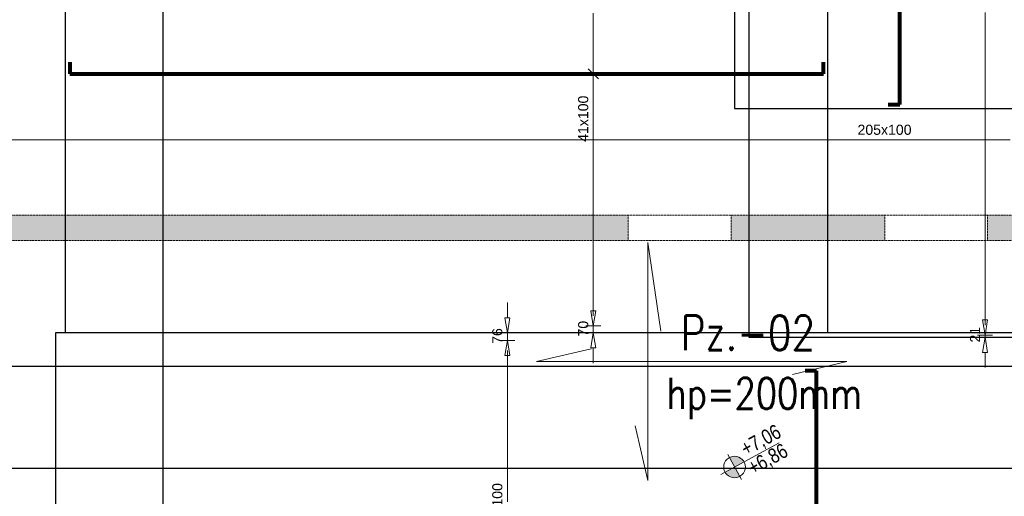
# Model space of a CAD drawing. Extents: x -1474 to 1760906, y -670977 to 75879.
# Tile 11 of 18: x 1714537 to 1724302, y -664021 to -659294. Entities that reach past the tile are written whole.
import ezdxf

# ---------------------------------------------------------------- set-up
doc = ezdxf.new("R2010")
doc.units = 0
doc.header["$LTSCALE"] = 10
doc.header["$MEASUREMENT"] = 0
doc.linetypes.add('HIDDEN', pattern=[0.375, 0.25, -0.125])
doc.layers.add('AutoCAD_Structural_Detailing_rozkład powierzchniowy - pręty - dół', color=7, linetype='Continuous')
doc.layers.add('RCAD_opis rozkładu', color=7, linetype='Continuous')
for name, color, linetype, lineweight in [('P-Opis', 1, 'Continuous', 18), ('P-Przerywana', 13, 'HIDDEN', 9), ('P-Przerywana nadproża', 150, 'HIDDEN', 18), ('P-Szraf - Ściana żelbetowa', 54, 'Continuous', 0)]:
    doc.layers.add(name, color=color, linetype=linetype, lineweight=lineweight)
doc.layers.add('RCAD_kontur płyty', color=163, linetype='Continuous', plot=False)
doc.styles.add('_Fd Opis', font='arial.ttf', dxfattribs={"width": 0.9})
doc.styles.add('CDMSTYLE', font='simplex.shx', dxfattribs={"width": 0.8})
doc.styles.add('style1', font='arial.ttf')

# ---------------------------------------------------------------- blocks, each defined once
blk = doc.blocks.new('daddad')
at = {"layer": 'P-Opis', "lineweight": 20}
for points in [[(-159, -799), (0, -1476), (0, 1476), (159, 377)], [(1791, -159), (2467, 0), (-1381, 0), (-705, 159)]]:
    blk.add_lwpolyline(points, dxfattribs=at)
blk = doc.blocks.new('A$C798F0764')
at = {"layer": 'P-Opis'}
h = blk.add_hatch(color=1, dxfattribs=at)
h.dxf.hatch_style = 1
h.paths.add_polyline_path([(87, -43), (-30, -160, 0.414214), (204, -160)])
h.paths.add_polyline_path([(-30, 74), (87, -43), (204, 74, 0.414214)])
at = {"layer": 'P-Opis', "color": 1}
for p, q in [((-80, -210), (636, 506)), ((-68, 111), (241, -198))]:
    blk.add_line(p, q, dxfattribs=at)
blk.add_circle((87, -43), 165, dxfattribs=at)

msp = doc.modelspace()

# ---------------------------------------------------------------- hatches: boundary and pattern name
at = {"layer": 'P-Szraf - Ściana żelbetowa'}
h = msp.add_hatch(dxfattribs=at)
h.set_pattern_fill('ANSI33', color=256, scale=20)
h.set_pattern_definition([(45, (1358077.73, -364099.79), (-89.80256, 89.80256), []), (45, (1358167.53, -364099.79), (-89.80256, 89.80256), [63.5, -31.75])])
h.paths.add_polyline_path([(1733038.48044, -661483.12079), (1733038.48044, -662148.01522), (1733288.48044, -662148.01522), (1733288.48044, -659808.62232), (1733038.48044, -659808.62232), (1733038.48044, -661233.12079), (1724860.98538, -661233.12079), (1724860.98538, -660333.12079), (1724610.98538, -660333.12079), (1724610.98538, -661233.12079), (1724135.98538, -661233.12079), (1724135.98538, -661483.12079)])
h.paths.add_polyline_path([(1721948.50349, -653268.49507), (1726774.72633, -653253.29593), (1726774.72633, -653503.29593), (1721948.50349, -653518.49507)])
h.paths.add_polyline_path([(1724860.98538, -654463.12079), (1724860.98538, -653503.49507), (1724610.98538, -653503.09679), (1724610.98538, -654463.12079)])
h.paths.add_polyline_path([(1724860.98538, -659313.12079), (1724860.98538, -654463.12079), (1724610.98538, -654463.12079), (1724610.98538, -659313.12079)])
h.paths.add_polyline_path([(1713443.48044, -661233.12079), (1720571.99107, -661233.12079), (1720571.99107, -661483.12079), (1713443.48044, -661483.12079)])
h.paths.add_polyline_path([(1721591.99027, -661233.12079), (1723115.98538, -661233.12079), (1723115.98538, -661483.12079), (1721591.99027, -661483.12079)])
h.paths.add_polyline_path([(1713193.48044, -667348.49507), (1713193.48044, -660213.12079), (1713443.48044, -660213.12079), (1713443.48044, -667348.49507)])
h.paths.add_polyline_path([(1707748.48044, -657016.15621), (1707498.48044, -657016.15621), (1707498.48044, -655016.15621), (1707748.48044, -655016.15621)])
h.paths.add_polyline_path([(1707748.48044, -656423.09679), (1713193.48044, -656423.09679), (1713193.48044, -657343.12079), (1713443.48044, -657343.12079), (1713443.48044, -656173.09679), (1707748.48044, -656173.09679)])
h.paths.add_polyline_path([(1713503.48044, -667598.49507), (1712130.96235, -667598.49507), (1712130.96235, -667348.49507), (1713503.48044, -667348.49507)])

# ---------------------------------------------------------------- linework, layer by layer
at = {"layer": 'AutoCAD_Structural_Detailing_rozkład powierzchniowy - pręty - dół', "color": 0, "lineweight": 80}
for p, q in [((1723264.59091, -660135.31082), (1723264.59091, -653269.72285)), ((1715033.3102, -659715.24428), (1715033.3102, -659830.24428)), ((1722508.28607, -659830.24428), (1722508.28607, -659715.24428)), ((1715033.3102, -659830.24428), (1722508.28607, -659830.24428)), ((1723149.59091, -660135.31082), (1723264.59091, -660135.31082)), ((1722440.98044, -662775.31447), (1722325.98044, -662775.31447)), ((1722440.98044, -667557.49507), (1722440.98044, -662775.31447))]:
    msp.add_line(p, q, dxfattribs=at)
at = {"layer": 'P-Przerywana'}
msp.add_lwpolyline([(1733038.48044, -661483.12079), (1733038.48044, -662148.01522), (1733288.48044, -662148.01522), (1733288.48044, -659808.62232), (1733038.48044, -659808.62232), (1733038.48044, -661233.12079), (1724860.98538, -661233.12079), (1724860.98538, -660333.12079), (1724610.98538, -660333.12079), (1724610.98538, -661233.12079), (1724135.98538, -661233.12079), (1724135.98538, -661483.12079), (1733038.48044, -661483.12079)], dxfattribs=at)
for points in [[(1713443.48044, -661233.12079), (1720571.99107, -661233.12079), (1720571.99107, -661483.12079), (1713443.48044, -661483.12079)], [(1721591.99027, -661233.12079), (1723115.98538, -661233.12079), (1723115.98538, -661483.12079), (1721591.99027, -661483.12079)]]:
    msp.add_lwpolyline(points, close=True, dxfattribs=at)
at = {"layer": 'P-Przerywana nadproża'}
for points in [[(1720571.99107, -661233.12079), (1721591.99027, -661233.12079), (1721591.99027, -661483.12079), (1720571.99107, -661483.12079)], [(1723115.98538, -661483.12079), (1724135.98619, -661483.12079), (1724135.98619, -661233.12079), (1723115.98538, -661233.12079)]]:
    msp.add_lwpolyline(points, close=True, dxfattribs=at)
at = {"layer": 'RCAD_kontur płyty', "color": 0}
for p, q in [((1721627.51154, -653228.72285), (1721627.51154, -660176.31082)), ((1714992.3102, -662400.02648), (1714992.3102, -658160.46208)), ((1722549.28607, -658160.46208), (1722549.28607, -662400.02648)), ((1721627.51154, -660176.31082), (1733301.67028, -660176.31082)), ((1726227.78085, -662400.02648), (1714892.52137, -662400.02648)), ((1714892.52137, -662400.02648), (1714892.52137, -665851.00744)), ((1722549.28607, -662400.02648), (1714992.3102, -662400.02648)), ((1733288.48044, -662734.31447), (1713193.48044, -662734.31447))]:
    msp.add_line(p, q, dxfattribs=at)
at = {"layer": 'RCAD_kontur płyty'}
for p, q in [((1721767.11264, -655000.77577), (1721767.11264, -662443.41702)), ((1715959.38622, -665795.66137), (1715959.38622, -656400.3316)), ((1721767.11264, -662443.41702), (1727230.55108, -662443.41702)), ((1712829.13123, -663740.92532), (1733388.48044, -663740.92532))]:
    msp.add_line(p, q, dxfattribs=at)
at = {"layer": 'RCAD_opis rozkładu', "color": 8, "lineweight": 0}
for p, q in [((1720225.84608, -659330.24428), (1720225.84608, -659230.24428)), ((1724111.65864, -659222.09639), (1724111.65864, -659322.09639)), ((1720225.84608, -659430.24428), (1720225.84608, -659330.24428)), ((1724111.65864, -659322.09639), (1724111.65864, -659422.09639)), ((1720225.84608, -659530.24428), (1720225.84608, -659430.24428)), ((1724111.65864, -659422.09639), (1724111.65864, -659522.09639)), ((1720225.84608, -659630.24428), (1720225.84608, -659530.24428)), ((1724111.65864, -659522.09639), (1724111.65864, -659622.09639)), ((1720225.84608, -659730.24428), (1720225.84608, -659630.24428)), ((1724111.65864, -659622.09639), (1724111.65864, -659722.09639)), ((1720225.84608, -659830.24428), (1720225.84608, -659730.24428)), ((1724111.65864, -659722.09639), (1724111.65864, -659822.09639)), ((1720275.84608, -659880.24428), (1720175.84608, -659780.24428)), ((1720175.84608, -659830.24428), (1720275.84608, -659830.24428)), ((1720225.84608, -659930.24428), (1720225.84608, -659830.24428)), ((1724111.65864, -659822.09639), (1724111.65864, -659922.09639)), ((1720225.84608, -660030.24428), (1720225.84608, -659930.24428)), ((1724111.65864, -659922.09639), (1724111.65864, -660022.09639)), ((1720225.84608, -660130.24428), (1720225.84608, -660030.24428)), ((1724111.65864, -660022.09639), (1724111.65864, -660122.09639)), ((1720225.84608, -660230.24428), (1720225.84608, -660130.24428)), ((1724111.65864, -660122.09639), (1724111.65864, -660222.09639)), ((1720225.84608, -660280.24428), (1720225.84608, -660230.24428)), ((1724111.65864, -660222.09639), (1724111.65864, -660322.09639)), ((1720225.84608, -660280.24428), (1720225.84608, -660330.24428)), ((1720225.84608, -660330.24428), (1720225.84608, -660430.24428)), ((1724111.65864, -660322.09639), (1724111.65864, -660422.09639)), ((1720225.84608, -660430.24428), (1720225.84608, -660530.24428)), ((1724111.65864, -660422.09639), (1724111.65864, -660522.09639)), ((1714558.80584, -660485.82082), (1714458.80584, -660485.82082)), ((1714658.80584, -660485.82082), (1714558.80584, -660485.82082)), ((1714758.80584, -660485.82082), (1714658.80584, -660485.82082)), ((1714858.80584, -660485.82082), (1714758.80584, -660485.82082)), ((1714958.80584, -660485.82082), (1714858.80584, -660485.82082)), ((1715058.80584, -660485.82082), (1714958.80584, -660485.82082)), ((1715158.80584, -660485.82082), (1715058.80584, -660485.82082)), ((1715258.80584, -660485.82082), (1715158.80584, -660485.82082)), ((1715358.80584, -660485.82082), (1715258.80584, -660485.82082)), ((1715458.80584, -660485.82082), (1715358.80584, -660485.82082)), ((1715558.80584, -660485.82082), (1715458.80584, -660485.82082)), ((1715658.80584, -660485.82082), (1715558.80584, -660485.82082)), ((1715758.80584, -660485.82082), (1715658.80584, -660485.82082)), ((1715858.80584, -660485.82082), (1715758.80584, -660485.82082)), ((1715958.80584, -660485.82082), (1715858.80584, -660485.82082)), ((1716058.80584, -660485.82082), (1715958.80584, -660485.82082)), ((1716158.80584, -660485.82082), (1716058.80584, -660485.82082)), ((1716258.80584, -660485.82082), (1716158.80584, -660485.82082)), ((1716358.80584, -660485.82082), (1716258.80584, -660485.82082)), ((1716458.80584, -660485.82082), (1716358.80584, -660485.82082)), ((1716558.80584, -660485.82082), (1716458.80584, -660485.82082)), ((1716658.80584, -660485.82082), (1716558.80584, -660485.82082)), ((1716758.80584, -660485.82082), (1716658.80584, -660485.82082)), ((1716858.80584, -660485.82082), (1716758.80584, -660485.82082)), ((1716958.80584, -660485.82082), (1716858.80584, -660485.82082)), ((1717058.80584, -660485.82082), (1716958.80584, -660485.82082)), ((1717158.80584, -660485.82082), (1717058.80584, -660485.82082)), ((1717258.80584, -660485.82082), (1717158.80584, -660485.82082)), ((1717358.80584, -660485.82082), (1717258.80584, -660485.82082)), ((1717458.80584, -660485.82082), (1717358.80584, -660485.82082)), ((1717558.80584, -660485.82082), (1717458.80584, -660485.82082)), ((1717658.80584, -660485.82082), (1717558.80584, -660485.82082)), ((1717758.80584, -660485.82082), (1717658.80584, -660485.82082)), ((1717858.80584, -660485.82082), (1717758.80584, -660485.82082)), ((1717958.80584, -660485.82082), (1717858.80584, -660485.82082)), ((1718058.80584, -660485.82082), (1717958.80584, -660485.82082)), ((1718158.80584, -660485.82082), (1718058.80584, -660485.82082)), ((1718258.80584, -660485.82082), (1718158.80584, -660485.82082)), ((1718358.80584, -660485.82082), (1718258.80584, -660485.82082)), ((1718458.80584, -660485.82082), (1718358.80584, -660485.82082)), ((1718558.80584, -660485.82082), (1718458.80584, -660485.82082)), ((1718658.80584, -660485.82082), (1718558.80584, -660485.82082)), ((1718758.80584, -660485.82082), (1718658.80584, -660485.82082)), ((1718858.80584, -660485.82082), (1718758.80584, -660485.82082)), ((1718958.80584, -660485.82082), (1718858.80584, -660485.82082)), ((1719058.80584, -660485.82082), (1718958.80584, -660485.82082)), ((1719158.80584, -660485.82082), (1719058.80584, -660485.82082)), ((1719258.80584, -660485.82082), (1719158.80584, -660485.82082)), ((1719358.80584, -660485.82082), (1719258.80584, -660485.82082)), ((1719458.80584, -660485.82082), (1719358.80584, -660485.82082)), ((1719558.80584, -660485.82082), (1719458.80584, -660485.82082)), ((1719658.80584, -660485.82082), (1719558.80584, -660485.82082)), ((1719758.80584, -660485.82082), (1719658.80584, -660485.82082)), ((1719858.80584, -660485.82082), (1719758.80584, -660485.82082)), ((1719958.80584, -660485.82082), (1719858.80584, -660485.82082)), ((1720058.80584, -660485.82082), (1719958.80584, -660485.82082)), ((1720158.80584, -660485.82082), (1720058.80584, -660485.82082)), ((1720258.80584, -660485.82082), (1720158.80584, -660485.82082)), ((1720225.84608, -660530.24428), (1720225.84608, -660630.24428)), ((1720358.80584, -660485.82082), (1720258.80584, -660485.82082)), ((1720458.80584, -660485.82082), (1720358.80584, -660485.82082)), ((1720558.80584, -660485.82082), (1720458.80584, -660485.82082)), ((1720658.80584, -660485.82082), (1720558.80584, -660485.82082)), ((1720758.80584, -660485.82082), (1720658.80584, -660485.82082)), ((1720858.80584, -660485.82082), (1720758.80584, -660485.82082)), ((1720958.80584, -660485.82082), (1720858.80584, -660485.82082)), ((1721058.80584, -660485.82082), (1720958.80584, -660485.82082)), ((1721158.80584, -660485.82082), (1721058.80584, -660485.82082)), ((1721258.80584, -660485.82082), (1721158.80584, -660485.82082)), ((1721358.80584, -660485.82082), (1721258.80584, -660485.82082)), ((1721458.80584, -660485.82082), (1721358.80584, -660485.82082)), ((1721558.80584, -660485.82082), (1721458.80584, -660485.82082)), ((1721658.80584, -660485.82082), (1721558.80584, -660485.82082)), ((1721758.80584, -660485.82082), (1721658.80584, -660485.82082)), ((1721858.80584, -660485.82082), (1721758.80584, -660485.82082)), ((1721958.80584, -660485.82082), (1721858.80584, -660485.82082)), ((1722058.80584, -660485.82082), (1721958.80584, -660485.82082)), ((1722158.80584, -660485.82082), (1722058.80584, -660485.82082)), ((1722258.80584, -660485.82082), (1722158.80584, -660485.82082)), ((1722358.80584, -660485.82082), (1722258.80584, -660485.82082)), ((1722458.80584, -660485.82082), (1722358.80584, -660485.82082)), ((1722558.80584, -660485.82082), (1722458.80584, -660485.82082)), ((1722658.80584, -660485.82082), (1722558.80584, -660485.82082)), ((1722758.80584, -660485.82082), (1722658.80584, -660485.82082)), ((1722858.80584, -660485.82082), (1722758.80584, -660485.82082)), ((1722958.80584, -660485.82082), (1722858.80584, -660485.82082)), ((1723058.80584, -660485.82082), (1722958.80584, -660485.82082)), ((1723108.80584, -660485.82082), (1723058.80584, -660485.82082)), ((1723108.80584, -660485.82082), (1723158.80584, -660485.82082)), ((1723158.80584, -660485.82082), (1723258.80584, -660485.82082)), ((1723258.80584, -660485.82082), (1723358.80584, -660485.82082)), ((1723358.80584, -660485.82082), (1723458.80584, -660485.82082)), ((1723458.80584, -660485.82082), (1723558.80584, -660485.82082)), ((1723558.80584, -660485.82082), (1723658.80584, -660485.82082)), ((1723658.80584, -660485.82082), (1723758.80584, -660485.82082)), ((1723758.80584, -660485.82082), (1723858.80584, -660485.82082)), ((1723858.80584, -660485.82082), (1723958.80584, -660485.82082)), ((1723958.80584, -660485.82082), (1724058.80584, -660485.82082)), ((1724058.80584, -660485.82082), (1724158.80584, -660485.82082)), ((1724111.65864, -660522.09639), (1724111.65864, -660622.09639)), ((1724158.80584, -660485.82082), (1724258.80584, -660485.82082)), ((1724258.80584, -660485.82082), (1724358.80584, -660485.82082)), ((1720225.84608, -660630.24428), (1720225.84608, -660730.24428)), ((1724111.65864, -660622.09639), (1724111.65864, -660722.09639)), ((1720225.84608, -660730.24428), (1720225.84608, -660830.24428)), ((1724111.65864, -660722.09639), (1724111.65864, -660822.09639)), ((1720225.84608, -660830.24428), (1720225.84608, -660930.24428)), ((1724111.65864, -660822.09639), (1724111.65864, -660922.09639)), ((1720225.84608, -660930.24428), (1720225.84608, -661030.24428)), ((1724111.65864, -660922.09639), (1724111.65864, -661022.09639)), ((1720225.84608, -661030.24428), (1720225.84608, -661130.24428)), ((1724111.65864, -661022.09639), (1724111.65864, -661122.09639)), ((1720225.84608, -661130.24428), (1720225.84608, -661230.24428)), ((1724111.65864, -661122.09639), (1724111.65864, -661222.09639)), ((1720225.84608, -661230.24428), (1720225.84608, -661330.24428)), ((1724111.65864, -661222.09639), (1724111.65864, -661322.09639)), ((1720225.84608, -661330.24428), (1720225.84608, -661430.24428)), ((1724111.65864, -661322.09639), (1724111.65864, -661422.09639)), ((1720225.84608, -661430.24428), (1720225.84608, -661530.24428)), ((1724111.65864, -661422.09639), (1724111.65864, -661522.09639)), ((1724111.65864, -661522.09639), (1724111.65864, -661622.09639)), ((1720225.84608, -661530.24428), (1720225.84608, -661630.24428)), ((1724111.65864, -661622.09639), (1724111.65864, -661722.09639)), ((1720225.84608, -661630.24428), (1720225.84608, -661730.24428)), ((1724111.65864, -661722.09639), (1724111.65864, -661822.09639)), ((1720225.84608, -661730.24428), (1720225.84608, -661830.24428)), ((1720225.84608, -661830.24428), (1720225.84608, -661930.24428)), ((1724111.65864, -661822.09639), (1724111.65864, -661922.09639)), ((1720225.84608, -661930.24428), (1720225.84608, -662030.24428)), ((1724111.65864, -661922.09639), (1724111.65864, -662022.09639)), ((1719373.89894, -662100.02648), (1719373.89894, -662250.02648)), ((1720225.84608, -662030.24428), (1720225.84608, -662130.24428)), ((1724111.65864, -662022.09639), (1724111.65864, -662122.09639)), ((1720225.84608, -662330.24428), (1720200.84608, -662180.24428)), ((1720250.84608, -662180.24428), (1720200.84608, -662180.24428)), ((1720225.84608, -662130.24428), (1720225.84608, -662230.24428)), ((1720250.84608, -662180.24428), (1720225.84608, -662330.24428)), ((1720225.84608, -662230.24428), (1720225.84608, -662180.24428)), ((1724111.65864, -662122.09639), (1724111.65864, -662222.09639)), ((1719373.89894, -662400.02648), (1719348.89894, -662250.02648)), ((1719398.89894, -662250.02648), (1719348.89894, -662250.02648)), ((1719398.89894, -662250.02648), (1719373.89894, -662400.02648)), ((1724111.65864, -662422.09639), (1724086.65864, -662272.09639)), ((1724136.65864, -662272.09639), (1724086.65864, -662272.09639)), ((1724111.65864, -662222.09639), (1724111.65864, -662322.09639)), ((1724136.65864, -662272.09639), (1724111.65864, -662422.09639)), ((1724111.65864, -662322.09639), (1724111.65864, -662272.09639)), ((1719448.89894, -662400.02648), (1719298.89894, -662400.02648)), ((1719373.89894, -662475.51696), (1719373.89894, -662400.02648)), ((1720150.84608, -662330.24428), (1720300.84608, -662330.24428)), ((1720150.84608, -662400.02648), (1720300.84608, -662400.02648)), ((1720200.84608, -662550.02648), (1720225.84608, -662400.02648)), ((1720225.84608, -662330.24428), (1720225.84608, -662400.02648)), ((1720225.84608, -662400.02648), (1720250.84608, -662550.02648)), ((1719448.89894, -662475.51696), (1719298.89894, -662475.51696)), ((1719348.89894, -662625.51696), (1719373.89894, -662475.51696)), ((1719373.89894, -662475.51696), (1719398.89894, -662625.51696)), ((1724186.65864, -662422.09639), (1724036.65864, -662422.09639)), ((1724186.65864, -662443.41702), (1724036.65864, -662443.41702)), ((1724086.65864, -662593.41702), (1724111.65864, -662443.41702)), ((1724111.65864, -662422.09639), (1724111.65864, -662443.41702)), ((1724111.65864, -662443.41702), (1724136.65864, -662593.41702)), ((1719373.89894, -662575.51696), (1719373.89894, -662625.51696)), ((1719373.89894, -662675.51696), (1719373.89894, -662575.51696)), ((1720200.84608, -662550.02648), (1720250.84608, -662550.02648)), ((1720225.84608, -662700.02648), (1720225.84608, -662550.02648)), ((1724086.65864, -662593.41702), (1724136.65864, -662593.41702)), ((1724111.65864, -662743.41702), (1724111.65864, -662593.41702)), ((1719348.89894, -662625.51696), (1719398.89894, -662625.51696)), ((1719373.89894, -662775.51696), (1719373.89894, -662675.51696)), ((1719373.89894, -662875.51696), (1719373.89894, -662775.51696)), ((1719373.89894, -662975.51696), (1719373.89894, -662875.51696)), ((1719373.89894, -663075.51696), (1719373.89894, -662975.51696)), ((1719373.89894, -663175.51696), (1719373.89894, -663075.51696)), ((1719373.89894, -663275.51696), (1719373.89894, -663175.51696)), ((1719373.89894, -663375.51696), (1719373.89894, -663275.51696)), ((1719373.89894, -663475.51696), (1719373.89894, -663375.51696)), ((1719373.89894, -663575.51696), (1719373.89894, -663475.51696)), ((1719373.89894, -663675.51696), (1719373.89894, -663575.51696)), ((1719373.89894, -663775.51696), (1719373.89894, -663675.51696)), ((1719373.89894, -663875.51696), (1719373.89894, -663775.51696)), ((1719373.89894, -663975.51696), (1719373.89894, -663875.51696)), ((1719373.89894, -664075.51696), (1719373.89894, -663975.51696))]:
    msp.add_line(p, q, dxfattribs=at)

# ---------------------------------------------------------------- block references
at = {"layer": 'P-Opis', "xscale": 0.8, "yscale": 0.8, "zscale": 0.8}
msp.add_blockref('daddad', (1720767.74624, -662684.13951), dxfattribs=at)
at = {"layer": 'P-Opis', "color": 1, "xscale": 0.65, "yscale": 0.65, "zscale": 0.65, "rotation": 343.5684437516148}
msp.add_blockref('A$C798F0764', (1721580.50085, -663687.49342), dxfattribs=at)

# ---------------------------------------------------------------- texts
at = {"layer": 'P-Opis', "color": 3, "insert": (1721092.52697, -662399.52559), "char_height": 341.04, "attachment_point": 4, "style": 'CDMSTYLE'}
msp.add_mtext('Pz.-02', dxfattribs=at)
at = {"layer": 'P-Opis', "insert": (1721921.91973, -663051.45147), "char_height": 460.404, "attachment_point": 5, "style": 'CDMSTYLE'}
msp.add_mtext('{\\H0.6667x;\\C1;hp=200mm}', dxfattribs=at)
at = {"layer": 'P-Opis', "color": 1, "char_height": 146.25, "attachment_point": 4, "rotation": 28.568443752, "style": '_Fd Opis'}
for s, insert in [('{\\W0.8;+7,06}', (1721711.056, -663572.61716)), ('{\\W0.8;+6,86}', (1721779.28446, -663761.10865))]:
    msp.add_mtext(s, dxfattribs=dict(at, insert=insert))
at = {"layer": 'RCAD_opis rozkładu', "color": 2, "char_height": 100, "attachment_point": 7, "rotation": 90, "style": 'style1'}
for s, insert in [('41x100', (1720176.90338, -660505.17606)), ('70', (1720176.90338, -662436.17903)), ('76', (1719324.95624, -662508.9518)), ('21', (1724061.86328, -662495.58072)), ('33x100', (1719324.99035, -664348.40236))]:
    msp.add_mtext(s, dxfattribs=dict(at, insert=insert))
at = {"layer": 'RCAD_opis rozkładu', "color": 2, "insert": (1722846.18647, -660436.87812), "char_height": 100, "attachment_point": 7, "style": 'style1'}
msp.add_mtext('205x100', dxfattribs=at)

doc.saveas('drawing.dxf')
